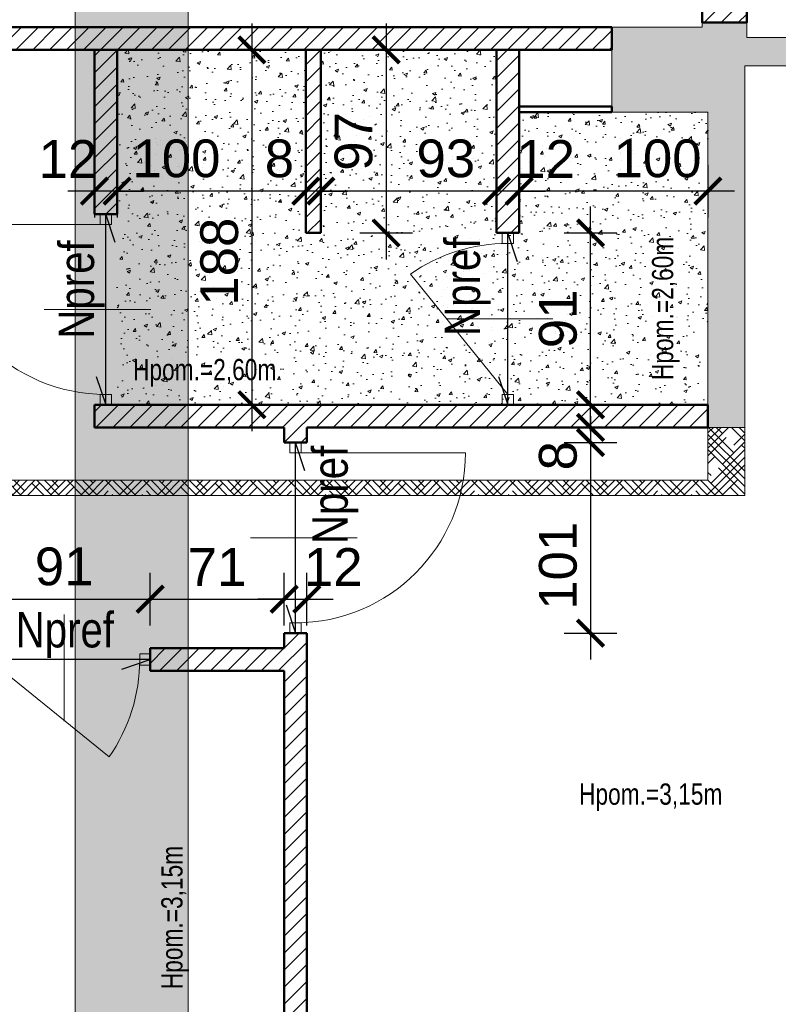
# Model space of a CAD drawing. Header units: millimetres. Extents: x 27795 to 53212, y -33906 to 41185.
# Tile 4 of 12: x 50344 to 50746, y -11424 to -10902. Entities that reach past the tile are written whole.
import ezdxf

# ---------------------------------------------------------------- set-up
doc = ezdxf.new("R2010")
doc.units = ezdxf.units.MM
doc.layers.get('0').update_dxf_attribs({"lineweight": 18})
doc.layers.get('Defpoints').update_dxf_attribs({"lineweight": 18})
for name, color, linetype, lineweight in [('BA_txs', 2, 'Continuous', 18), ('Cienka', 7, 'Continuous', 18), ('PG_WIDOKOWE_CIENKIE', 1, 'Continuous', 18), ('PG_WYPOSAŻENIE', 1, 'Continuous', 18), ('PG_ŚCIANY_DZIAŁOWE', 3, 'Continuous', 18), ('WYBURZENIA', 160, 'Continuous', 30), ('Wymiarowa zewnętrzna', 50, 'Continuous', 18), ('WYPOSAŻENIE GARAŻU', 253, 'Continuous', 5)]:
    doc.layers.add(name, color=color, linetype=linetype, lineweight=lineweight)
doc.styles.add('BIKTC', font='bikromsw.shx', dxfattribs={"width": 0.8})
doc.styles.add('BIKTS', font='bikromsw.shx', dxfattribs={"width": 0.85})
doc.styles.get("Standard").update_dxf_attribs({"font": 'arial.ttf'})
doc.dimstyles.new('Styl 50', dxfattribs={"dimscale": 0, "dimtxt": 12.5, "dimasz": 8, "dimexe": 17.5, "dimexo": 0, "dimgap": 5, "dimtad": 1, "dimdec": 1, "dimtxsty": 'Standard', "dimblk": 'ARCHTICK', "dimcen": 6, "dimdle": 8, "dimadec": 0, "dimazin": 0, "dimtfac": 1, "dimtdec": 1, "dimtmove": 1, "dimatfit": 3, "dimldrblk": 'ARCHTICK', "dimfxl": 17.5, "dimfxlon": 1, "dimarcsym": 0})
pattern_1 = [(45, (-630.2565, 23161.467), (-4.49012806, 4.49012806), [])]

# ---------------------------------------------------------------- blocks, each defined once
blk = doc.blocks.new('jamb')
blk.add_lwpolyline([(-0.5, -0.5), (-0.5, 0.5), (0.5, 0.5), (0.5, -0.5)], close=True)
blk = doc.blocks.new('A$C6b6b2cc1')
at = {"color": 5, "lineweight": 20}
for p, q in [((17.9, 91), (29.9, 91)), ((17.9, 0), (29.9, 0))]:
    blk.add_line(p, q, dxfattribs=at)
for p, q in [((20.9, 85.5), (20.9, 91)), ((20.9, 91), (26.9, 91)), ((26.9, 91), (26.9, 85.5)), ((26.9, 85.5), (20.9, 85.5))]:
    blk.add_line(p, q)
at = {"color": 0, "extrusion": (0, 0, -1)}
blk.add_line((23.9, 5.5), (75.47, 69.26), dxfattribs=at)
at = {"extrusion": (0, 0, -1)}
blk.add_line((56.49, 45.5), (0, 45.5), dxfattribs=at)
at = {"color": 0, "extrusion": (0, 0, -1)}
blk.add_arc((-23.9, -4.5), 90, 90, 124.9595, dxfattribs=at)
at = {"layer": 'WYPOSAŻENIE GARAŻU', "color": 240, "true_color": 0xed1f24, "xscale": 5.5, "yscale": 5.999999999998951, "zscale": 5.5, "rotation": 90}
blk.add_blockref('jamb', (23.9, 2.75), dxfattribs=at)
blk = doc.blocks.new('dr1h901')
at = {"color": 0}
blk.add_line((-0.5, 0), (-0.5, 1), dxfattribs=at)
blk.add_line((0, 0.3622), (0, -0.2655))
blk.add_arc((-0.5, 0), 1, 0, 90, dxfattribs=at)
blk = doc.blocks.new('A$Cb1b4349b')
at = {"layer": 'WYPOSAŻENIE GARAŻU', "color": 240, "true_color": 0xed1f24}
for name, p, xscale, yscale, zscale, rotation in [('jamb', (23.9, 98.25), 5.5, 5.999999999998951, 5.5, 90), ('dr1h901', (23.9, 50.5), -90, 90, -90, 270), ('jamb', (23.9, 2.75), 5.5, 5.999999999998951, 5.5, 90)]:
    blk.add_blockref(name, p, dxfattribs=dict(at, xscale=xscale, yscale=yscale, zscale=zscale, rotation=rotation))
blk = doc.blocks.new('A$Cbebb417c')
at = {"true_color": 0xffffff}
h = blk.add_hatch(color=7, dxfattribs=at)
h.dxf.hatch_style = 1
h.paths.add_polyline_path([(0, 4200), (0, 0), (2970, 0), (2970, 4200)])
h.paths.add_polyline_path([(300, 100), (300, 4100), (2870, 4100), (2870, 100)], flags=16)
blk = doc.blocks.new('_ArchTick')
at = {"color": 0, "linetype": 'ByBlock', "const_width": 0.15}
blk.add_lwpolyline([(-0.5, -0.5), (0.5, 0.5)], dxfattribs=at)
blk = doc.blocks.new('*D622')
at = {"layer": 'Defpoints', "color": 0, "transparency": 16777216}
for p in [(50608.59, -10951.36), (50708.59, -10951.36), (50608.59, -10993.18)]:
    blk.add_point(p, dxfattribs=at)
at = {"layer": 'Wymiarowa zewnętrzna', "color": 0, "lineweight": -2, "transparency": 16777216}
for p, q in [((50608.59, -10979.18), (50608.59, -11007.18)), ((50708.59, -10979.18), (50708.59, -11007.18)), ((50722.59, -10993.18), (50594.59, -10993.18))]:
    blk.add_line(p, q, dxfattribs=at)
at = {"layer": 'Wymiarowa zewnętrzna', "color": 0, "lineweight": -2, "transparency": 16777216, "xscale": 14, "yscale": 14, "zscale": 14, "rotation": 180}
blk.add_blockref('_ArchTick', (50608.59, -10993.18), dxfattribs=at)
at = {"layer": 'Wymiarowa zewnętrzna', "color": 0, "lineweight": -2, "transparency": 16777216, "xscale": 14, "yscale": 14, "zscale": 14}
blk.add_blockref('_ArchTick', (50708.59, -10993.18), dxfattribs=at)
at = {"layer": 'Wymiarowa zewnętrzna', "color": 0, "transparency": 16777216, "insert": (50681.9, -10975.96), "char_height": 20, "attachment_point": 5}
blk.add_mtext('100', dxfattribs=at)
blk = doc.blocks.new('*D623')
at = {"layer": 'Defpoints', "color": 0, "transparency": 16777216}
for p in [(50596.59, -10951.36), (50608.59, -10951.36), (50596.59, -10993.18)]:
    blk.add_point(p, dxfattribs=at)
at = {"layer": 'Wymiarowa zewnętrzna', "color": 0, "lineweight": -2, "transparency": 16777216}
for p, q in [((50596.59, -10979.18), (50596.59, -11007.18)), ((50608.59, -10979.18), (50608.59, -11007.18)), ((50596.59, -10993.18), (50582.59, -10993.18)), ((50608.59, -10993.18), (50596.59, -10993.18)), ((50608.59, -10993.18), (50622.59, -10993.18))]:
    blk.add_line(p, q, dxfattribs=at)
at = {"layer": 'Wymiarowa zewnętrzna', "color": 0, "lineweight": -2, "transparency": 16777216, "xscale": 14, "yscale": 14, "zscale": 14}
blk.add_blockref('_ArchTick', (50596.59, -10993.18), dxfattribs=at)
at = {"layer": 'Wymiarowa zewnętrzna', "color": 0, "lineweight": -2, "transparency": 16777216, "xscale": 14, "yscale": 14, "zscale": 14, "rotation": 180}
blk.add_blockref('_ArchTick', (50608.59, -10993.18), dxfattribs=at)
at = {"layer": 'Wymiarowa zewnętrzna', "color": 0, "transparency": 16777216, "insert": (50622.59, -10976.14), "char_height": 20, "attachment_point": 5}
blk.add_mtext('12', dxfattribs=at)
blk = doc.blocks.new('*D624')
at = {"layer": 'Defpoints', "color": 0, "transparency": 16777216}
for p in [(50503.59, -10918.36), (50596.59, -10918.36), (50503.59, -10993.18)]:
    blk.add_point(p, dxfattribs=at)
at = {"layer": 'Wymiarowa zewnętrzna', "color": 0, "lineweight": -2, "transparency": 16777216}
for p, q in [((50503.59, -10979.18), (50503.59, -11007.18)), ((50596.59, -10979.18), (50596.59, -11007.18)), ((50610.59, -10993.18), (50489.59, -10993.18))]:
    blk.add_line(p, q, dxfattribs=at)
at = {"layer": 'Wymiarowa zewnętrzna', "color": 0, "lineweight": -2, "transparency": 16777216, "xscale": 14, "yscale": 14, "zscale": 14, "rotation": 180}
blk.add_blockref('_ArchTick', (50503.59, -10993.18), dxfattribs=at)
at = {"layer": 'Wymiarowa zewnętrzna', "color": 0, "lineweight": -2, "transparency": 16777216, "xscale": 14, "yscale": 14, "zscale": 14}
blk.add_blockref('_ArchTick', (50596.59, -10993.18), dxfattribs=at)
at = {"layer": 'Wymiarowa zewnętrzna', "color": 0, "transparency": 16777216, "insert": (50569.73, -10975.96), "char_height": 20, "attachment_point": 5}
blk.add_mtext('93', dxfattribs=at)
blk = doc.blocks.new('*D625')
at = {"layer": 'Defpoints', "color": 0, "transparency": 16777216}
for p in [(50495.59, -10918.36), (50503.59, -10918.36), (50495.59, -10993.18)]:
    blk.add_point(p, dxfattribs=at)
at = {"layer": 'Wymiarowa zewnętrzna', "color": 0, "lineweight": -2, "transparency": 16777216}
for p, q in [((50495.59, -10979.18), (50495.59, -11007.18)), ((50503.59, -10979.18), (50503.59, -11007.18)), ((50495.59, -10993.18), (50481.59, -10993.18)), ((50503.59, -10993.18), (50495.59, -10993.18)), ((50503.59, -10993.18), (50517.59, -10993.18))]:
    blk.add_line(p, q, dxfattribs=at)
at = {"layer": 'Wymiarowa zewnętrzna', "color": 0, "lineweight": -2, "transparency": 16777216, "xscale": 14, "yscale": 14, "zscale": 14}
blk.add_blockref('_ArchTick', (50495.59, -10993.18), dxfattribs=at)
at = {"layer": 'Wymiarowa zewnętrzna', "color": 0, "lineweight": -2, "transparency": 16777216, "xscale": 14, "yscale": 14, "zscale": 14, "rotation": 180}
blk.add_blockref('_ArchTick', (50503.59, -10993.18), dxfattribs=at)
at = {"layer": 'Wymiarowa zewnętrzna', "color": 0, "transparency": 16777216, "insert": (50481.59, -10975.96), "char_height": 20, "attachment_point": 5}
blk.add_mtext('8', dxfattribs=at)
blk = doc.blocks.new('*D626')
at = {"layer": 'Defpoints', "color": 0, "transparency": 16777216}
for p in [(50395.59, -10921.15), (50495.59, -10921.15), (50395.59, -10993.18)]:
    blk.add_point(p, dxfattribs=at)
at = {"layer": 'Wymiarowa zewnętrzna', "color": 0, "lineweight": -2, "transparency": 16777216}
for p, q in [((50395.59, -10979.18), (50395.59, -11007.18)), ((50495.59, -10979.18), (50495.59, -11007.18)), ((50509.59, -10993.18), (50381.59, -10993.18))]:
    blk.add_line(p, q, dxfattribs=at)
at = {"layer": 'Wymiarowa zewnętrzna', "color": 0, "lineweight": -2, "transparency": 16777216, "xscale": 14, "yscale": 14, "zscale": 14, "rotation": 180}
blk.add_blockref('_ArchTick', (50395.59, -10993.18), dxfattribs=at)
at = {"layer": 'Wymiarowa zewnętrzna', "color": 0, "lineweight": -2, "transparency": 16777216, "xscale": 14, "yscale": 14, "zscale": 14}
blk.add_blockref('_ArchTick', (50495.59, -10993.18), dxfattribs=at)
at = {"layer": 'Wymiarowa zewnętrzna', "color": 0, "transparency": 16777216, "insert": (50427.06, -10975.96), "char_height": 20, "attachment_point": 5}
blk.add_mtext('100', dxfattribs=at)
blk = doc.blocks.new('*D627')
at = {"layer": 'Defpoints', "color": 0, "transparency": 16777216}
for p in [(50383.59, -10918.36), (50395.59, -10918.36), (50383.59, -10993.18)]:
    blk.add_point(p, dxfattribs=at)
at = {"layer": 'Wymiarowa zewnętrzna', "color": 0, "lineweight": -2, "transparency": 16777216}
for p, q in [((50383.59, -10979.18), (50383.59, -11007.18)), ((50395.59, -10979.18), (50395.59, -11007.18)), ((50383.59, -10993.18), (50369.59, -10993.18)), ((50395.59, -10993.18), (50383.59, -10993.18)), ((50395.59, -10993.18), (50409.59, -10993.18))]:
    blk.add_line(p, q, dxfattribs=at)
at = {"layer": 'Wymiarowa zewnętrzna', "color": 0, "lineweight": -2, "transparency": 16777216, "xscale": 14, "yscale": 14, "zscale": 14}
blk.add_blockref('_ArchTick', (50383.59, -10993.18), dxfattribs=at)
at = {"layer": 'Wymiarowa zewnętrzna', "color": 0, "lineweight": -2, "transparency": 16777216, "xscale": 14, "yscale": 14, "zscale": 14, "rotation": 180}
blk.add_blockref('_ArchTick', (50395.59, -10993.18), dxfattribs=at)
at = {"layer": 'Wymiarowa zewnętrzna', "color": 0, "transparency": 16777216, "insert": (50369.59, -10976.14), "char_height": 20, "attachment_point": 5}
blk.add_mtext('12', dxfattribs=at)
blk = doc.blocks.new('*D599')
at = {"layer": 'Defpoints', "color": 0, "transparency": 16777216}
for p in [(50343.58, -11118.36), (50283.95, -11235.36), (50373.08, -11235.36)]:
    blk.add_point(p, dxfattribs=at)
at = {"layer": 'Wymiarowa zewnętrzna', "color": 0, "lineweight": -2, "transparency": 16777216}
for p, q in [((50283.95, -11104.36), (50283.95, -11249.36)), ((50297.95, -11118.36), (50269.95, -11118.36)), ((50297.95, -11235.36), (50269.95, -11235.36))]:
    blk.add_line(p, q, dxfattribs=at)
at = {"layer": 'Wymiarowa zewnętrzna', "color": 0, "lineweight": -2, "transparency": 16777216, "xscale": 14, "yscale": 14, "zscale": 14}
for p, rotation in [((50283.95, -11118.36), 90), ((50283.95, -11235.36), 270)]:
    blk.add_blockref('_ArchTick', p, dxfattribs=dict(at, rotation=rotation))
at = {"layer": 'Wymiarowa zewnętrzna', "color": 0, "transparency": 16777216, "insert": (50266.91, -11158.55), "char_height": 20, "attachment_point": 5, "rotation": 90}
blk.add_mtext('117', dxfattribs=at)
blk = doc.blocks.new('*D628')
at = {"layer": 'Defpoints', "color": 0, "transparency": 16777216}
for p in [(50495.59, -10918.36), (50467.04, -11106.36), (50495.59, -11106.36)]:
    blk.add_point(p, dxfattribs=at)
at = {"layer": 'Wymiarowa zewnętrzna', "color": 0, "lineweight": -2, "transparency": 16777216}
for p, q in [((50467.04, -10904.36), (50467.04, -11120.36)), ((50481.04, -10918.36), (50453.04, -10918.36)), ((50481.04, -11106.36), (50453.04, -11106.36))]:
    blk.add_line(p, q, dxfattribs=at)
at = {"layer": 'Wymiarowa zewnętrzna', "color": 0, "lineweight": -2, "transparency": 16777216, "xscale": 14, "yscale": 14, "zscale": 14}
for p, rotation in [((50467.04, -10918.36), 90), ((50467.04, -11106.36), 270)]:
    blk.add_blockref('_ArchTick', p, dxfattribs=dict(at, rotation=rotation))
at = {"layer": 'Wymiarowa zewnętrzna', "color": 0, "transparency": 16777216, "insert": (50449.83, -11030.56), "char_height": 20, "attachment_point": 5, "rotation": 90}
blk.add_mtext('188', dxfattribs=at)
blk = doc.blocks.new('*D600')
at = {"layer": 'Defpoints', "color": 0, "transparency": 16777216}
for p in [(50512.3, -10918.36), (50512.3, -11015.36), (50538.15, -11015.36)]:
    blk.add_point(p, dxfattribs=at)
at = {"layer": 'Wymiarowa zewnętrzna', "color": 0, "lineweight": -2, "transparency": 16777216}
for p, q in [((50538.15, -10904.36), (50538.15, -11029.36)), ((50524.15, -10918.36), (50552.15, -10918.36)), ((50524.15, -11015.36), (50552.15, -11015.36))]:
    blk.add_line(p, q, dxfattribs=at)
at = {"layer": 'Wymiarowa zewnętrzna', "color": 0, "lineweight": -2, "transparency": 16777216, "xscale": 14, "yscale": 14, "zscale": 14}
for p, rotation in [((50538.15, -10918.36), 90), ((50538.15, -11015.36), 270)]:
    blk.add_blockref('_ArchTick', p, dxfattribs=dict(at, rotation=rotation))
at = {"layer": 'Wymiarowa zewnętrzna', "color": 0, "transparency": 16777216, "insert": (50520.93, -10966.86), "char_height": 20, "attachment_point": 5, "rotation": 90}
blk.add_mtext('97', dxfattribs=at)
blk = doc.blocks.new('*D632')
at = {"layer": 'Defpoints', "color": 0, "transparency": 16777216}
for p in [(50413.09, -11209.33), (50322.09, -11235.36), (50413.09, -11235.36)]:
    blk.add_point(p, dxfattribs=at)
at = {"layer": 'Wymiarowa zewnętrzna', "color": 0, "lineweight": -2, "transparency": 16777216}
for p, q in [((50322.09, -11223.33), (50322.09, -11195.33)), ((50413.09, -11223.33), (50413.09, -11195.33)), ((50308.09, -11209.33), (50427.09, -11209.33))]:
    blk.add_line(p, q, dxfattribs=at)
at = {"layer": 'Wymiarowa zewnętrzna', "color": 0, "lineweight": -2, "transparency": 16777216, "xscale": 14, "yscale": 14, "zscale": 14, "rotation": 180}
blk.add_blockref('_ArchTick', (50322.09, -11209.33), dxfattribs=at)
at = {"layer": 'Wymiarowa zewnętrzna', "color": 0, "lineweight": -2, "transparency": 16777216, "xscale": 14, "yscale": 14, "zscale": 14}
blk.add_blockref('_ArchTick', (50413.09, -11209.33), dxfattribs=at)
at = {"layer": 'Wymiarowa zewnętrzna', "color": 0, "transparency": 16777216, "insert": (50367.59, -11192.11), "char_height": 20, "attachment_point": 5}
blk.add_mtext('91', dxfattribs=at)
blk = doc.blocks.new('*D633')
at = {"layer": 'Defpoints', "color": 0, "transparency": 16777216}
for p in [(50484.09, -11209.33), (50413.09, -11235.36), (50484.09, -11235.36)]:
    blk.add_point(p, dxfattribs=at)
at = {"layer": 'Wymiarowa zewnętrzna', "color": 0, "lineweight": -2, "transparency": 16777216}
for p, q in [((50413.09, -11223.33), (50413.09, -11195.33)), ((50484.09, -11223.33), (50484.09, -11195.33)), ((50399.09, -11209.33), (50498.09, -11209.33))]:
    blk.add_line(p, q, dxfattribs=at)
at = {"layer": 'Wymiarowa zewnętrzna', "color": 0, "lineweight": -2, "transparency": 16777216, "xscale": 14, "yscale": 14, "zscale": 14, "rotation": 180}
blk.add_blockref('_ArchTick', (50413.09, -11209.33), dxfattribs=at)
at = {"layer": 'Wymiarowa zewnętrzna', "color": 0, "lineweight": -2, "transparency": 16777216, "xscale": 14, "yscale": 14, "zscale": 14}
blk.add_blockref('_ArchTick', (50484.09, -11209.33), dxfattribs=at)
at = {"layer": 'Wymiarowa zewnętrzna', "color": 0, "transparency": 16777216, "insert": (50448.59, -11192.28), "char_height": 20, "attachment_point": 5}
blk.add_mtext('71', dxfattribs=at)
blk = doc.blocks.new('*D634')
at = {"layer": 'Defpoints', "color": 0, "transparency": 16777216}
for p in [(50496.09, -11209.33), (50484.09, -11227.36), (50496.09, -11227.36)]:
    blk.add_point(p, dxfattribs=at)
at = {"layer": 'Wymiarowa zewnętrzna', "color": 0, "lineweight": -2, "transparency": 16777216}
for p, q in [((50484.09, -11223.33), (50484.09, -11195.33)), ((50496.09, -11223.33), (50496.09, -11195.33)), ((50484.09, -11209.33), (50470.09, -11209.33)), ((50484.09, -11209.33), (50496.09, -11209.33)), ((50496.09, -11209.33), (50510.09, -11209.33))]:
    blk.add_line(p, q, dxfattribs=at)
at = {"layer": 'Wymiarowa zewnętrzna', "color": 0, "lineweight": -2, "transparency": 16777216, "xscale": 14, "yscale": 14, "zscale": 14}
blk.add_blockref('_ArchTick', (50484.09, -11209.33), dxfattribs=at)
at = {"layer": 'Wymiarowa zewnętrzna', "color": 0, "lineweight": -2, "transparency": 16777216, "xscale": 14, "yscale": 14, "zscale": 14, "rotation": 180}
blk.add_blockref('_ArchTick', (50496.09, -11209.33), dxfattribs=at)
at = {"layer": 'Wymiarowa zewnętrzna', "color": 0, "transparency": 16777216, "insert": (50510.09, -11192.28), "char_height": 20, "attachment_point": 5}
blk.add_mtext('12', dxfattribs=at)
blk = doc.blocks.new('*D603')
at = {"layer": 'Defpoints', "color": 0, "transparency": 16777216}
for p in [(50543.52, -11118.36), (50543.52, -11126.36), (50646.4, -11126.36)]:
    blk.add_point(p, dxfattribs=at)
at = {"layer": 'Wymiarowa zewnętrzna', "color": 0, "lineweight": -2, "transparency": 16777216}
for p, q in [((50646.4, -11118.36), (50646.4, -11104.36)), ((50632.4, -11118.36), (50660.4, -11118.36)), ((50646.4, -11118.36), (50646.4, -11126.36)), ((50632.4, -11126.36), (50660.4, -11126.36)), ((50646.4, -11126.36), (50646.4, -11140.36))]:
    blk.add_line(p, q, dxfattribs=at)
at = {"layer": 'Wymiarowa zewnętrzna', "color": 0, "lineweight": -2, "transparency": 16777216, "xscale": 14, "yscale": 14, "zscale": 14}
for p, rotation in [((50646.4, -11118.36), 270), ((50646.4, -11126.36), 90)]:
    blk.add_blockref('_ArchTick', p, dxfattribs=dict(at, rotation=rotation))
at = {"layer": 'Wymiarowa zewnętrzna', "color": 0, "transparency": 16777216, "insert": (50629.19, -11133.36), "char_height": 20, "attachment_point": 5, "rotation": 90}
blk.add_mtext('8', dxfattribs=at)
blk = doc.blocks.new('*D604')
at = {"layer": 'Defpoints', "color": 0, "transparency": 16777216}
for p in [(50543.52, -11126.36), (50543.52, -11227.36), (50646.4, -11227.36)]:
    blk.add_point(p, dxfattribs=at)
at = {"layer": 'Wymiarowa zewnętrzna', "color": 0, "lineweight": -2, "transparency": 16777216}
for p, q in [((50646.4, -11112.36), (50646.4, -11241.36)), ((50632.4, -11126.36), (50660.4, -11126.36)), ((50632.4, -11227.36), (50660.4, -11227.36))]:
    blk.add_line(p, q, dxfattribs=at)
at = {"layer": 'Wymiarowa zewnętrzna', "color": 0, "lineweight": -2, "transparency": 16777216, "xscale": 14, "yscale": 14, "zscale": 14}
for p, rotation in [((50646.4, -11126.36), 90), ((50646.4, -11227.36), 270)]:
    blk.add_blockref('_ArchTick', p, dxfattribs=dict(at, rotation=rotation))
at = {"layer": 'Wymiarowa zewnętrzna', "color": 0, "transparency": 16777216, "insert": (50629.19, -11191.65), "char_height": 20, "attachment_point": 5, "rotation": 90}
blk.add_mtext('101', dxfattribs=at)
blk = doc.blocks.new('*D605')
at = {"layer": 'Defpoints', "color": 0, "transparency": 16777216}
for p in [(50627.86, -11015.36), (50646.4, -11015.36), (50627.86, -11106.36)]:
    blk.add_point(p, dxfattribs=at)
at = {"layer": 'Wymiarowa zewnętrzna', "color": 0, "lineweight": -2, "transparency": 16777216}
for p, q in [((50646.4, -11120.36), (50646.4, -11001.36)), ((50632.4, -11015.36), (50660.4, -11015.36)), ((50632.4, -11106.36), (50660.4, -11106.36))]:
    blk.add_line(p, q, dxfattribs=at)
at = {"layer": 'Wymiarowa zewnętrzna', "color": 0, "lineweight": -2, "transparency": 16777216, "xscale": 14, "yscale": 14, "zscale": 14}
for p, rotation in [((50646.4, -11015.36), 90), ((50646.4, -11106.36), 270)]:
    blk.add_blockref('_ArchTick', p, dxfattribs=dict(at, rotation=rotation))
at = {"layer": 'Wymiarowa zewnętrzna', "color": 0, "transparency": 16777216, "insert": (50629.19, -11060.86), "char_height": 20, "attachment_point": 5, "rotation": 90}
blk.add_mtext('91', dxfattribs=at)

msp = doc.modelspace()

# ---------------------------------------------------------------- hatches: boundary and pattern name
at = {"true_color": 0x636466, "transparency": 33554610}
h = msp.add_hatch(dxfattribs=at)
h.set_pattern_fill('AR-CONC', color=251, scale=0.1)
h.paths.add_polyline_path([(50433.34, -11800.66), (50373.34, -11800.66), (50373.34, -9557.81), (50491.29, -9439.86), (50655.25, -9439.86), (50657.28, -9587.68), (50483.31, -9587.71), (50433.34, -9637.68), (50433.34, -9865.47), (50587.47, -9865.47), (50660.09, -9792.85), (50660.09, -9810.36), (50708.33, -9810.36), (50708.33, -9829.47), (50612.33, -9925.47), (50436.9, -9925.47), (50433.34, -9927.32)])
h = msp.add_hatch(dxfattribs=at)
h.set_pattern_fill('AR-CONC', color=251, scale=0.1)
h.set_pattern_definition([(50, (48897.756, -11743.978), (18.21847, -1.59391), [1.905, -20.955]), (355, (48897.756, -11743.978), (-3.52434, 19.10568), [1.524, -16.76406]), (100.4514, (48899.274, -11744.11), (14.69412, 17.51178), [1.619, -17.80902]), (46.1842, (48897.756, -11738.898), (27.1079, -4.20423), [2.8575, -31.4325]), (96.6356, (48900.015, -11739.248), (23.7404, 24.7426), [2.4285, -26.71356]), (351.1842, (48897.756, -11738.898), (23.7404, 24.7426), [2.286, -25.14597]), (21, (48900.296, -11740.168), (15.16144, -10.22652), [1.905, -20.955]), (326, (48900.296, -11740.168), (6.1802, 18.4188), [1.524, -16.764]), (71.4514, (48901.56, -11741.02), (21.34164, 8.19228), [1.619, -17.809]), (37.5, (48897.756, -11743.978), (0.30886, 8.455504), [0, -16.5608, 0, -17.018, 0, -16.8275]), (7.5, (48897.756, -11743.978), (6.681966, 10.018057), [0, -9.7028, 0, -16.1798, 0, -6.4135]), (327.5, (48892.092, -11743.978), (13.55906, -0.572874), [0, -6.35, 0, -19.812, 0, -26.289]), (317.5, (48889.552, -11743.978), (14.81292, 2.54265), [0, -8.255, 0, -13.1572, 0, -18.669])])
h.paths.add_polyline_path([(50395.59, -11106.36), (50395.59, -10918.36), (50495.59, -10918.36), (50495.59, -11015.36), (50503.59, -11015.36), (50503.59, -10918.36), (50596.59, -10918.36), (50596.59, -11015.36), (50608.59, -11015.36), (50608.59, -10951.36), (50708.59, -10951.36), (50708.59, -11106.36)])
at = {"layer": 'PG_WIDOKOWE_CIENKIE', "lineweight": 18}
h = msp.add_hatch(dxfattribs=at)
h.set_pattern_fill('LINE', scale=2, angle=45)
h.set_pattern_definition(pattern_1)
h.paths.add_polyline_path([(50705.59, -10752.86), (50729.09, -10752.86), (50729.09, -10903.86), (50705.59, -10903.86)])
h = msp.add_hatch(dxfattribs=at)
h.set_pattern_fill('LINE', scale=2, angle=45)
h.set_pattern_definition(pattern_1)
h.paths.add_polyline_path([(50128.09, -10906.36), (50657.59, -10906.36), (50657.59, -10918.36), (50128.09, -10918.36)])
h = msp.add_hatch(dxfattribs=at)
h.set_pattern_fill('LINE', scale=2, angle=45)
h.set_pattern_definition(pattern_1)
h.paths.add_polyline_path([(50395.59, -10918.36), (50383.59, -10918.36), (50383.59, -11005.36), (50395.59, -11005.36)])
h = msp.add_hatch(dxfattribs=at)
h.set_pattern_fill('LINE', scale=2, angle=45)
h.set_pattern_definition(pattern_1)
h.paths.add_polyline_path([(50503.59, -10918.36), (50495.59, -10918.36), (50495.59, -11015.36), (50503.59, -11015.36)])
h = msp.add_hatch(dxfattribs=at)
h.set_pattern_fill('LINE', scale=2, angle=45)
h.set_pattern_definition(pattern_1)
h.paths.add_polyline_path([(50608.59, -10918.36), (50596.59, -10918.36), (50596.59, -11015.36), (50608.59, -11015.36)])
h = msp.add_hatch(dxfattribs=at)
h.set_pattern_fill('LINE', scale=2, angle=45)
h.set_pattern_definition(pattern_1)
h.paths.add_polyline_path([(50708.59, -11106.36), (50395.59, -11106.36), (50383.59, -11106.36), (50383.59, -11118.36), (50484.09, -11118.36), (50484.09, -11126.36), (50496.09, -11126.36), (50496.09, -11118.36), (50708.59, -11118.36)])
h = msp.add_hatch(dxfattribs=at)
h.set_pattern_fill('LINE', scale=2, angle=45)
h.set_pattern_definition([(45, (48897.756, -11743.978), (-4.490128, 4.490128), [])])
h.paths.add_polyline_path([(50496.09, -11227.36), (50484.09, -11227.36), (50484.09, -11235.36), (50413.09, -11235.36), (50413.09, -11247.36), (50484.09, -11247.36), (50484.09, -11541.36), (50496.09, -11541.36)])
at = {"layer": 'PG_ŚCIANY_DZIAŁOWE', "true_color": 0x939598, "transparency": 33554610}
h = msp.add_hatch(color=252, dxfattribs=at)
h.dxf.hatch_style = 1
h.paths.add_polyline_path([(50657.59, -10951.36), (50728.09, -10951.36), (50728.09, -10926.86), (50787.59, -10926.86), (50787.59, -10911.86), (50729.09, -10911.86), (50729.09, -10903.86), (50705.59, -10903.86), (50705.59, -10906.36), (50657.59, -10906.36)])
h = msp.add_hatch(color=252, dxfattribs=at)
h.dxf.hatch_style = 1
h.paths.add_polyline_path([(50728.09, -10951.36), (50708.59, -10951.36), (50708.59, -11118.36), (50728.09, -11118.36)])
at = {"layer": 'WYBURZENIA', "lineweight": 18, "true_color": 0x636466, "transparency": 33554674}
h = msp.add_hatch(dxfattribs=at)
h.set_pattern_fill('HOUND', color=251, scale=1.8, angle=45)
h.set_pattern_definition([(45, (48897.756, -11743.978), (6.061673, 10.102788), [45.72, -22.86]), (135, (48897.756, -11743.978), (6.061673, -10.102788), [45.72, -22.86])])
edge = h.paths.add_edge_path()
edge.add_line((50111.09, -11146.36), (50708.59, -11146.36))
edge.add_line((50708.59, -11146.36), (50708.59, -11118.36))
edge.add_line((50708.59, -11118.36), (50728.09, -11118.36))
edge.add_line((50728.09, -11118.36), (50728.09, -11154.36))
edge.add_line((50728.09, -11154.36), (50111.09, -11154.36))

# ---------------------------------------------------------------- linework, layer by layer
for p, q in [((50705.59, -10906.36), (50657.59, -10906.36)), ((50657.59, -10906.36), (50657.59, -10951.36)), ((50705.59, -10903.86), (50705.59, -10906.36)), ((50729.09, -10903.86), (50705.59, -10903.86)), ((50729.09, -10903.86), (50729.09, -10911.86)), ((50787.59, -10911.86), (50729.09, -10911.86)), ((50787.59, -10926.86), (50728.09, -10926.86)), ((50728.09, -10951.36), (50728.09, -10926.86)), ((50657.59, -10951.36), (50708.59, -10951.36)), ((50708.59, -11118.36), (50708.59, -10951.36)), ((50728.09, -11118.36), (50728.09, -10951.36)), ((50708.59, -11118.36), (50728.09, -11118.36))]:
    msp.add_line(p, q)
msp.add_lwpolyline([(50128.09, -10906.36), (50657.59, -10906.36), (50657.59, -10918.36), (50128.09, -10918.36)], close=True)
at = {"layer": 'Cienka'}
for p, q in [((50395.59, -10918.36), (50495.59, -10918.36)), ((50503.59, -10918.36), (50596.59, -10918.36)), ((50608.59, -11106.36), (50708.59, -11106.36))]:
    msp.add_line(p, q, dxfattribs=at)
at = {"layer": 'Defpoints', "color": 6, "lineweight": 20}
for points in [[(50433.34, -11800.66), (50373.34, -11800.66), (50373.34, -9557.81), (50491.29, -9439.86), (50655.25, -9439.86), (50657.28, -9587.68), (50483.31, -9587.71), (50433.34, -9637.68), (50433.34, -9865.47), (50587.47, -9865.47), (50660.09, -9792.85), (50660.09, -9810.36), (50708.33, -9810.36), (50708.33, -9829.47), (50612.33, -9925.47), (50436.9, -9925.47), (50433.34, -9927.32), (50433.34, -11800.66)], [(50111.09, -11146.36), (50708.59, -11146.36), (50708.59, -11118.36), (50728.09, -11118.36), (50728.09, -11154.36), (50111.09, -11154.36)]]:
    msp.add_lwpolyline(points, dxfattribs=at)
at = {"layer": 'PG_WIDOKOWE_CIENKIE', "color": 18, "lineweight": 50, "true_color": 0x000000}
for p, q in [((50128.09, -10906.36), (50657.59, -10906.36)), ((50657.59, -10906.36), (50657.59, -10918.36)), ((50128.09, -10918.36), (50657.59, -10918.36)), ((50383.59, -11005.36), (50383.59, -10918.36)), ((50395.59, -11005.36), (50395.59, -10918.36)), ((50495.59, -11015.36), (50495.59, -10918.36)), ((50503.59, -11015.36), (50503.59, -10918.36)), ((50596.59, -11015.36), (50596.59, -10918.36)), ((50608.59, -11015.36), (50608.59, -10918.36)), ((50657.59, -10948.36), (50608.59, -10948.36)), ((50657.59, -10948.36), (50657.59, -10951.36)), ((50657.59, -10951.36), (50608.59, -10951.36)), ((50395.59, -11005.36), (50383.59, -11005.36)), ((50495.59, -11015.36), (50503.59, -11015.36)), ((50596.59, -11015.36), (50608.59, -11015.36)), ((50383.59, -11118.36), (50383.59, -11106.36)), ((50395.59, -11106.36), (50383.59, -11106.36)), ((50395.59, -11106.36), (50708.59, -11106.36)), ((50708.59, -11106.36), (50708.59, -11118.36)), ((50383.59, -11118.36), (50484.09, -11118.36)), ((50484.09, -11126.36), (50484.09, -11118.36)), ((50496.09, -11126.36), (50496.09, -11118.36)), ((50496.09, -11118.36), (50708.59, -11118.36)), ((50484.09, -11126.36), (50496.09, -11126.36)), ((50484.09, -11235.36), (50484.09, -11227.36)), ((50484.09, -11227.36), (50496.09, -11227.36)), ((50496.09, -11541.36), (50496.09, -11227.36)), ((50413.09, -11235.36), (50484.09, -11235.36)), ((50413.09, -11247.36), (50413.09, -11235.36)), ((50413.09, -11247.36), (50484.09, -11247.36)), ((50484.09, -11541.36), (50484.09, -11247.36))]:
    msp.add_line(p, q, dxfattribs=at)
msp.add_lwpolyline([(50705.59, -10752.86), (50729.09, -10752.86), (50729.09, -10903.86), (50705.59, -10903.86)], close=True, dxfattribs=at)
at = {"layer": 'WYBURZENIA', "color": 7}
for p, q in [((50389.59, -11106.36), (50389.59, -11005.36)), ((50394.59, -11020.36), (50389.59, -11005.36)), ((50602.59, -11106.36), (50602.59, -11015.36)), ((50607.59, -11030.36), (50602.59, -11015.36)), ((50384.59, -11091.36), (50389.59, -11106.36)), ((50597.59, -11091.36), (50602.59, -11106.36)), ((50490.09, -11227.36), (50490.09, -11126.36)), ((50495.09, -11141.36), (50490.09, -11126.36)), ((50485.09, -11212.36), (50490.09, -11227.36)), ((50413.09, -11241.36), (50322.09, -11241.36)), ((50398.09, -11246.36), (50413.09, -11241.36))]:
    msp.add_line(p, q, dxfattribs=at)

# ---------------------------------------------------------------- block references
at = {"color": 51, "true_color": 0xf7f281, "xscale": 1.1, "yscale": 1.1, "zscale": 1.1}
msp.add_blockref('A$Cbebb417c', (49630.07, -12882.68), dxfattribs=at)
at = {"color": 5, "lineweight": 20}
for name, p, rotation in [('A$Cb1b4349b', (50413.49, -11005.36), 180), ('A$C6b6b2cc1', (50322.09, -11217.47), 270)]:
    msp.add_blockref(name, p, dxfattribs=dict(at, rotation=rotation))
at = {"color": 5, "lineweight": 20, "xscale": -1}
msp.add_blockref('A$C6b6b2cc1', (50626.49, -11106.36), dxfattribs=at)
at = {"color": 5, "lineweight": 20, "xscale": -1, "rotation": 180}
msp.add_blockref('A$Cb1b4349b', (50466.2, -11126.36), dxfattribs=at)

# ---------------------------------------------------------------- texts
at = {"layer": 'BA_txs', "color": 7, "char_height": 18.75, "width": 1587.5053, "attachment_point": 1, "rotation": 90, "style": 'BIKTS'}
for insert in [(50364.67, -11071.36), (50569.13, -11069.86), (50499.03, -11180.18)]:
    msp.add_mtext('Npref', dxfattribs=dict(at, insert=insert))
at = {"layer": 'BA_txs', "color": 7, "insert": (50341.9, -11216.16), "char_height": 18.75, "width": 1587.5053, "attachment_point": 1, "style": 'BIKTS'}
msp.add_mtext('Npref', dxfattribs=at)
at = {"layer": 'PG_WYPOSAŻENIE', "color": 18, "true_color": 0x000000, "char_height": 11.25, "attachment_point": 1, "style": 'BIKTC'}
for s, insert, rotation in [('Hpom.=2,60m', (50678.93, -11093.28), 90), ('Hpom.=2,60m', (50404.04, -11082.09), 360), ('Hpom.=3,15m', (50640.29, -11306.97), 360), ('Hpom.=3,15m', (50419.03, -11415.96), 90)]:
    msp.add_mtext_dynamic_manual_height_columns(s, width=976.0193, gutter_width=75, heights=[0], dxfattribs=dict(at, insert=insert, rotation=rotation))

# ---------------------------------------------------------------- dimensions: what is measured, and where the dimension line sits
at = {"layer": 'Wymiarowa zewnętrzna', "color": 18, "true_color": 0x000000}
for base, p1, p2, picture, middle in [((50467.04, -11106.36), (50495.59, -10918.36), (50495.59, -11106.36), '*D628', (50467.04, -11030.56)), ((50283.95, -11235.36), (50343.58, -11118.36), (50373.08, -11235.36), '*D599', (50283.95, -11158.55)), ((50646.4, -11126.36), (50543.52, -11118.36), (50543.52, -11126.36), '*D603', (50646.4, -11133.36)), ((50646.4, -11227.36), (50543.52, -11126.36), (50543.52, -11227.36), '*D604', (50646.4, -11191.65))]:
    dim = msp.add_linear_dim(base=base, p1=p1, p2=p2, angle=90, dimstyle='Styl 50', override={"dimscale": 1, "dimtxt": 20, "dimasz": 14, "dimexe": 14, "dimgap": 7, "dimdec": 0, "dimdle": 14, "dimtix": 1, "dimfxl": 14}, dxfattribs=at)
    dim.commit()
    dim.dimension.update_dxf_attribs({"geometry": picture, "text_midpoint": middle, "dimtype": 160})
for base, p1, p2, picture, middle in [((50538.15, -11015.36), (50512.3, -10918.36), (50512.3, -11015.36), '*D600', (50520.93, -10966.86)), ((50646.4, -11015.36), (50627.86, -11106.36), (50627.86, -11015.36), '*D605', (50629.19, -11060.86))]:
    dim = msp.add_linear_dim(base=base, p1=p1, p2=p2, angle=90, dimstyle='Styl 50', override={"dimscale": 1, "dimtxt": 20, "dimasz": 14, "dimexe": 14, "dimgap": 7, "dimdec": 0, "dimdle": 14, "dimtix": 1, "dimfxl": 14}, dxfattribs=at)
    dim.commit()
    dim.dimension.update_dxf_attribs({"geometry": picture, "text_midpoint": middle})
for base, p1, p2, picture, middle in [((50383.59, -10993.18), (50395.59, -10918.36), (50383.59, -10918.36), '*D627', (50369.59, -10993.18)), ((50395.59, -10993.18), (50495.59, -10921.15), (50395.59, -10921.15), '*D626', (50427.06, -10993.18)), ((50495.59, -10993.18), (50503.59, -10918.36), (50495.59, -10918.36), '*D625', (50481.59, -10993.18)), ((50503.59, -10993.18), (50596.59, -10918.36), (50503.59, -10918.36), '*D624', (50569.73, -10993.18)), ((50596.59, -10993.18), (50608.59, -10951.36), (50596.59, -10951.36), '*D623', (50622.59, -10993.18)), ((50608.59, -10993.18), (50708.59, -10951.36), (50608.59, -10951.36), '*D622', (50681.9, -10993.18)), ((50496.09, -11209.33), (50484.09, -11227.36), (50496.09, -11227.36), '*D634', (50510.09, -11209.33))]:
    dim = msp.add_linear_dim(base=base, p1=p1, p2=p2, dimstyle='Styl 50', override={"dimscale": 1, "dimtxt": 20, "dimasz": 14, "dimexe": 14, "dimgap": 7, "dimdec": 0, "dimdle": 14, "dimtix": 1, "dimfxl": 14}, dxfattribs=at)
    dim.commit()
    dim.dimension.update_dxf_attribs({"geometry": picture, "text_midpoint": middle, "dimtype": 160})
for base, p1, p2, picture, middle in [((50413.09, -11209.33), (50322.09, -11235.36), (50413.09, -11235.36), '*D632', (50367.59, -11192.11)), ((50484.09, -11209.33), (50413.09, -11235.36), (50484.09, -11235.36), '*D633', (50448.59, -11192.28))]:
    dim = msp.add_linear_dim(base=base, p1=p1, p2=p2, dimstyle='Styl 50', override={"dimscale": 1, "dimtxt": 20, "dimasz": 14, "dimexe": 14, "dimgap": 7, "dimdec": 0, "dimdle": 14, "dimtix": 1, "dimfxl": 14}, dxfattribs=at)
    dim.commit()
    dim.dimension.update_dxf_attribs({"geometry": picture, "text_midpoint": middle})

doc.saveas('drawing.dxf')
